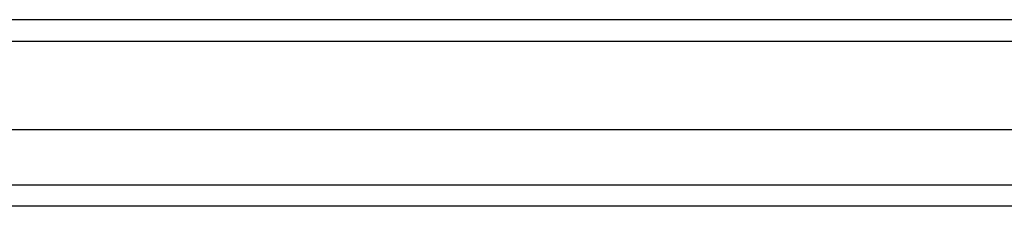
# Model space of a CAD drawing. Header units: inches. Extents: x 17 to 428, y 46 to 203.
# Tile 17 of 114: x 154.746 to 159.315, y 137.407 to 138.273. Entities that reach past the tile are written whole.
import ezdxf

# ---------------------------------------------------------------- set-up
doc = ezdxf.new("R2010")
doc.units = ezdxf.units.IN
doc.header["$MEASUREMENT"] = 0
doc.layers.add('Visible Edges(ANSI)', color=7, linetype='Continuous', lineweight=25)
doc.layers.add('Visible Tangent Edges(ANSI)', color=7, linetype='Continuous', lineweight=25)

msp = doc.modelspace()

# ---------------------------------------------------------------- linework, layer by layer
at = {"layer": 'Visible Edges(ANSI)'}
for p, q in [((190.7924, 138.2727), (148.9904, 138.2727)), ((190.1827, 137.7609), (149.6, 137.7609)), ((189.9942, 137.4066), (149.7885, 137.4066))]:
    msp.add_line(p, q, dxfattribs=at)
at = {"layer": 'Visible Tangent Edges(ANSI)'}
for p, q in [((148.9904, 138.1737), (190.7924, 138.1737)), ((149.6585, 137.5056), (190.1242, 137.5056))]:
    msp.add_line(p, q, dxfattribs=at)

doc.saveas('drawing.dxf')
